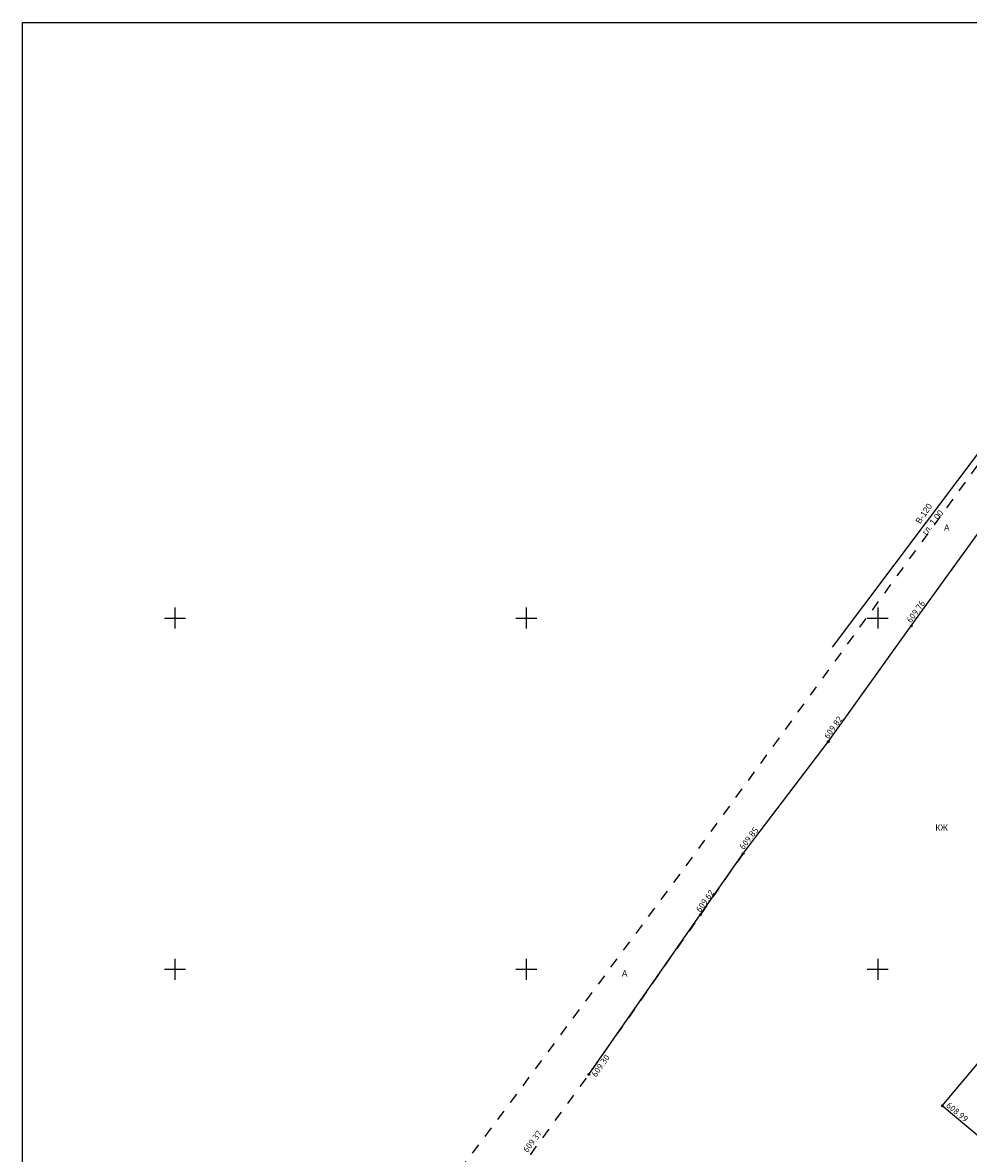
# Model space of a CAD drawing. Header units: metres. Extents: x 550378 to 551400, y 4595394 to 4596257.
# Tile 3 of 43: x 550378 to 550513, y 4595574 to 4595735. Entities that reach past the tile are written whole.
import ezdxf

# ---------------------------------------------------------------- set-up
doc = ezdxf.new("R2010")
doc.units = ezdxf.units.M
doc.header["$PDMODE"] = 32
doc.header["$PDSIZE"] = 0.25
doc.linetypes.add('Д_ТРОТ_ТРУБА', pattern=[3, 1.5, -1.5])
for name, color, linetype in [('(001) Сетка', 92, 'Continuous'), ('(003) Пункты', 7, 'Continuous'), ('(007) Здания', 7, 'Continuous'), ('(014) Водопровод', 5, 'ИК_Водопровод -------в--------'), ('(025) Дорога', 7, 'Continuous')]:
    doc.layers.add(name, color=color, linetype=linetype)
doc.styles.add('BM-431', font='txt')
doc.styles.add('D-431', font='txt')
doc.styles.add('P-131', font='txt')
doc.styles.get("Standard").update_dxf_attribs({"font": 'simplex.shx'})
doc.linetypes.add('ИК_Водопровод -------в--------', pattern='A,9,-0.6,["В",Standard,S=1.2,R=0,X=0,Y=-0.6],-1.2', length=10.8)
doc.linetypes.add('ОГРАДА_ГЛИН', pattern='A,4,["|",Standard,S=0.8,R=0,X=0,Y=-0.8],0.5,["|",Standard,S=0.8,R=0,X=0,Y=-0.8],3.5', length=8)

msp = doc.modelspace()

# ---------------------------------------------------------------- linework, layer by layer
at = {"layer": '(001) Сетка'}
for p, q in [((550399.85, 4595651.5), (550399.85, 4595648.5)), ((550449.85, 4595651.5), (550449.85, 4595648.5)), ((550499.85, 4595651.5), (550499.85, 4595648.5)), ((550398.35, 4595650), (550401.35, 4595650)), ((550448.35, 4595650), (550451.35, 4595650)), ((550498.35, 4595650), (550501.35, 4595650)), ((550399.85, 4595601.5), (550399.85, 4595598.5)), ((550449.85, 4595601.5), (550449.85, 4595598.5)), ((550499.85, 4595601.5), (550499.85, 4595598.5)), ((550398.35, 4595600), (550401.35, 4595600)), ((550448.35, 4595600), (550451.35, 4595600)), ((550498.35, 4595600), (550501.35, 4595600))]:
    msp.add_line(p, q, dxfattribs=at)
at = {"layer": '(003) Пункты', "color": 7}
for p in [(550504.63, 4595648.88, 609.76), (550492.81, 4595632.37, 609.82), (550480.69, 4595616.47, 609.85), (550474.61, 4595607.75, 609.62), (550458.73, 4595585.03, 609.3), (550509.04, 4595580.56, 608.99)]:
    msp.add_point(p, dxfattribs=at)
at = {"layer": '(007) Здания', "linetype": 'ОГРАДА_ГЛИН', "ltscale": 0.4, "flags": 128}
for points in [[(550489.23, 4595560.26), (550489.55, 4595560.75), (550495.63, 4595562.22), (550499.35, 4595564.09), (550504.99, 4595570.36), (550506.36, 4595568.94), (550513.59, 4595565.71), (550517.61, 4595573.09), (550514.55, 4595575.9), (550509.04, 4595580.56), (550514.79, 4595587.44), (550516.96, 4595588), (550526.29, 4595600.29), (550541.95, 4595620.95), (550537.81, 4595623.97), (550549.02, 4595638.19), (550555.47, 4595647.13), (550565.48, 4595658.94), (550570.09, 4595664.64), (550566.45, 4595666.94), (550561.72, 4595669.94), (550564.63, 4595675.54), (550565.65, 4595677.52), (550564.43, 4595679.31), (550562.69, 4595680.58), (550572.43, 4595694.65), (550588.64, 4595716.77), (550566.26, 4595732.82), (550552.53, 4595714.15), (550534.67, 4595690.38), (550522.43, 4595673.29)], [(550504.63, 4595648.88), (550516.26, 4595665.04), (550522.43, 4595673.29), (550534.67, 4595690.38), (550552.53, 4595714.15), (550566.26, 4595732.82)], [(550492.81, 4595632.37), (550504.63, 4595648.88)], [(550458.73, 4595585.03), (550474.61, 4595607.75), (550480.69, 4595616.47), (550492.81, 4595632.37)]]:
    msp.add_lwpolyline(points, dxfattribs=at)
at = {"layer": '(014) Водопровод', "flags": 128}
msp.add_lwpolyline([(550529.05, 4595693.28), (550493.36, 4595645.86)], dxfattribs=at)
at = {"layer": '(025) Дорога', "linetype": 'Д_ТРОТ_ТРУБА', "flags": 128}
for points in [[(550415.46, 4595545.9), (550428.86, 4595556.16), (550446.19, 4595579.12), (550472.49, 4595614.57), (550530.3, 4595694.02)], [(550480.69, 4595616.47), (550474.61, 4595607.75), (550458.73, 4595585.03), (550450.31, 4595573.5), (550439.97, 4595561.1), (550422.95, 4595541.36), (550421.27, 4595538.11), (550429.26, 4595539.04)]]:
    msp.add_lwpolyline(points, dxfattribs=at)
msp.add_lwpolyline([(550378.18, 4595734.75), (551146.19, 4595734.75), (551146.19, 4595394.24), (550378.18, 4595394.24)], close=True)

# ---------------------------------------------------------------- texts
at = {"layer": '(003) Пункты', "color": 7}
for s, rotation, p in [('609.76', 54.2445, (550504.59, 4595649.23, 609.76)), ('609.82', 54.3646, (550492.83, 4595632.72, 609.82)), ('609.85', 52.683, (550480.78, 4595616.95, 609.85)), ('609.62', 55.0627, (550474.62, 4595608.02, 609.62)), ('609.30', 55.0481, (550459.77, 4595584.57, 609.3)), ('608.99', 319.7664, (550509.51, 4595580.49, 608.99)), ('609.37', 52.7933, (550450.01, 4595573.82))]:
    msp.add_text(s, height=0.88, rotation=rotation, dxfattribs=at).set_placement(p)
at = {"layer": '(007) Здания', "style": 'P-131'}
msp.add_text('КЖ', height=0.88, dxfattribs=at).set_placement((550508.07, 4595619.73))
at = {"layer": '(014) Водопровод', "color": 0, "linetype": 'Continuous', "style": 'D-431'}
for s, rotation, p in [('В-120', 55.5066, (550505.88, 4595663.33)), ('гл. 1.00', 52.4249, (550506.78, 4595661.73))]:
    msp.add_text(s, height=0.88, rotation=rotation, dxfattribs=at).set_placement(p)
at = {"layer": '(025) Дорога', "linetype": 'Д_ТРОТ_ТРУБА', "style": 'BM-431'}
for p in [(550509.28, 4595662.44), (550463.45, 4595598.97)]:
    msp.add_text('A', height=0.88, dxfattribs=at).set_placement(p)

doc.saveas('drawing.dxf')
